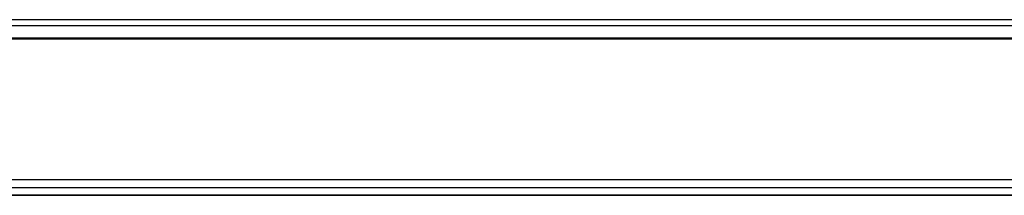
# Model space of a CAD drawing. Header units: millimetres. Extents: x 18084 to 47233, y 38174 to 56392.
# Tile 78 of 251: x 25330 to 25456, y 50472 to 50495. Entities that reach past the tile are written whole.
import ezdxf

# ---------------------------------------------------------------- set-up
doc = ezdxf.new("R2010")
doc.units = ezdxf.units.MM
doc.header["$LTSCALE"] = 100
for name, color, linetype in [('5', 7, 'Continuous'), ('50', 7, 'Continuous'), ('60', 7, 'Continuous')]:
    doc.layers.add(name, color=color, linetype=linetype)

msp = doc.modelspace()

# ---------------------------------------------------------------- linework, layer by layer
at = {"layer": '5', "color": 7}
for p, q in [((25103.32, 50474.2), (25662.26, 50474.2)), ((25084.29, 50473.2), (25677.28, 50473.2)), ((25084.29, 50472.2), (25677.28, 50472.2)), ((25376.81, 50472.2), (25378.98, 50472.2))]:
    msp.add_line(p, q, dxfattribs=at)
at = {"layer": '50', "color": 7}
for p, q in [((25658.28, 50492.2), (25103.28, 50492.2)), ((25658.42, 50492.06), (25103.6, 50492.06)), ((25605.78, 50492.06), (25155.79, 50492.06)), ((25605.78, 50492.06), (25155.79, 50492.06)), ((25654.41, 50472.2), (25107.6, 50472.2)), ((25107.6, 50472.2), (25654.41, 50472.2)), ((25107.6, 50472.2), (25654.41, 50472.2))]:
    msp.add_line(p, q, dxfattribs=at)
at = {"layer": '50', "color": 59}
for p, q in [((25605.78, 50492.06), (25155.79, 50492.06)), ((25605.78, 50492.06), (25155.79, 50492.06)), ((25107.6, 50472.2), (25654.41, 50472.2)), ((25107.6, 50472.2), (25654.41, 50472.2))]:
    msp.add_line(p, q, dxfattribs=at)
at = {"layer": '60', "color": 7}
msp.add_line((25657.71, 50494.53), (25103.86, 50494.53), dxfattribs=at)
at = {"layer": '60', "color": 59}
msp.add_line((25103.86, 50493.78), (25652.4, 50493.78), dxfattribs=at)

doc.saveas('drawing.dxf')
